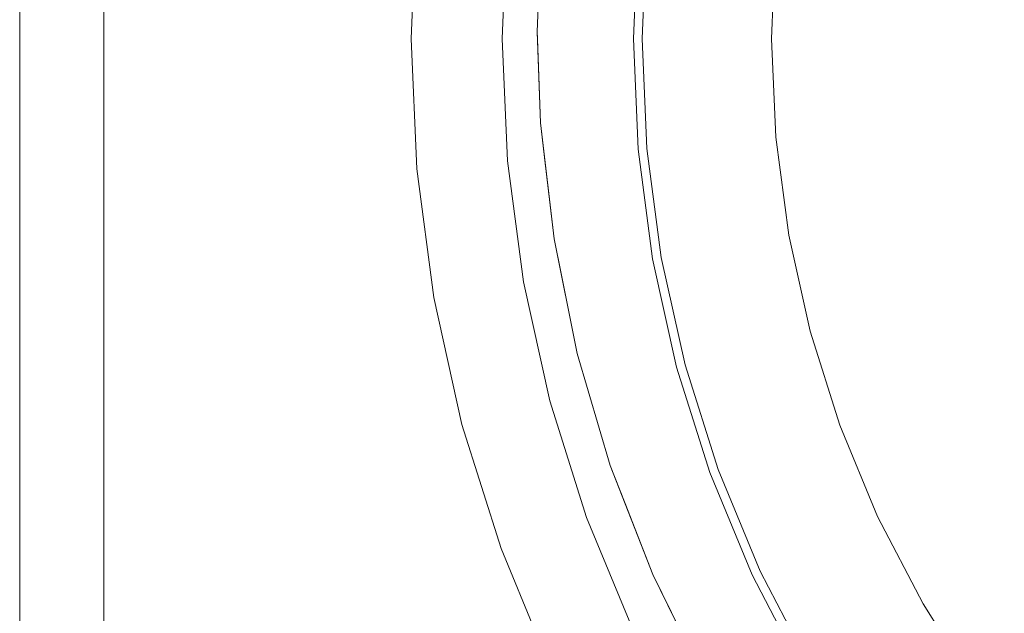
# Model space of a CAD drawing. Header units: millimetres. Extents: x -270 to 270, y -255 to 255.
# Tile 8 of 39: x -270 to -129, y -72 to 13. Entities that reach past the tile are written whole.
import ezdxf

# ---------------------------------------------------------------- set-up
doc = ezdxf.new("R2010")
doc.units = ezdxf.units.MM
doc.layers.add('LUCIDO_1', color=1, linetype='Continuous', lineweight=20, true_color=0xff0000)
doc.layers.add('Nessuna', color=7, linetype='Continuous', lineweight=9)

# ---------------------------------------------------------------- blocks, each defined once
blk = doc.blocks.new('Group')
at = {"layer": 'Nessuna', "color": 140, "linetype": 'Continuous', "lineweight": 9, "true_color": 0x00aaff, "transparency": 33554687}
for points, invisible_edges in [([(-270, 255, 29.65), (-196.11, 10.96, 29.65), (-195.37, 26.95, 29.65)], 9), ([(-195.61, -2.07, 29.65), (-196.11, 10.96, 29.65), (-270, 255, 29.65), (-270, -255, 29.65)], 10), ([(-270, -255, -90.36), (-270, 255, -90.36), (-258, 255, -90.36), (-258, -243, -90.36)], 8), ([(-258, -243, 17.65), (-258, 255, 17.65), (-214.11, 9.96, 17.65), (-213.3, -8.61, 17.65)], 10), ([(-213.3, 28.52, 17.65), (-214.11, 9.96, 17.65), (-258, 255, 17.65)], 10), ([(-214.11, 9.96, 17.65), (-213.3, 28.52, 17.65), (-200.35, 27.39, -60.35), (-201.11, 9.96, -60.35)], 10), ([(-201.11, 9.96, -60.35), (-200.35, 27.39, -60.35), (-200.28, 27.38, -62.03), (-201.04, 9.96, -62.03)], 14), ([(-201.04, 9.96, -62.03), (-200.28, 27.38, -62.03), (-200.07, 27.37, -63.69), (-200.83, 9.96, -63.69)], 15), ([(-200.83, 9.96, -63.69), (-200.07, 27.37, -63.69), (-199.72, 27.34, -65.33), (-200.48, 9.96, -65.33)], 15), ([(-200.48, 9.96, -65.33), (-199.72, 27.34, -65.33), (-199.24, 27.29, -66.93), (-200, 9.96, -66.93)], 15), ([(-200, 9.96, -66.93), (-199.24, 27.29, -66.93), (-198.63, 27.24, -68.49), (-199.38, 9.96, -68.49)], 15), ([(-199.38, 9.96, -68.49), (-198.63, 27.24, -68.49), (-197.88, 27.17, -69.99), (-198.63, 9.96, -69.99)], 15), ([(-198.63, 9.96, -69.99), (-197.88, 27.17, -69.99), (-197.02, 27.1, -71.42), (-197.77, 9.96, -71.42)], 15), ([(-197.77, 9.96, -71.42), (-197.02, 27.1, -71.42), (-196.04, 27.01, -72.78), (-196.78, 9.96, -72.78)], 15), ([(-196.78, 9.96, -72.78), (-196.04, 27.01, -72.78), (-194.94, 26.92, -74.05), (-195.68, 9.96, -74.05)], 15), ([(-180.43, 25.65, -46.26), (-195.37, 26.95, 29.65), (-196.11, 10.96, 29.65)], 9), ([(-195.68, 9.96, -74.05), (-194.94, 26.92, -74.05), (-193.75, 26.81, -75.22), (-194.49, 9.96, -75.22)], 15), ([(-194.49, 9.96, -75.22), (-193.75, 26.81, -75.22), (-192.46, 26.7, -76.29), (-193.2, 9.96, -76.29)], 15), ([(-196.11, 10.96, 29.65), (-181.11, 9.96, -46.26), (-180.43, 25.65, -46.26)], 9), ([(-193.2, 9.96, -76.29), (-192.46, 26.7, -76.29), (-191.09, 26.58, -77.24), (-191.82, 9.96, -77.24)], 15), ([(-191.82, 9.96, -77.24), (-191.09, 26.58, -77.24), (-189.65, 26.45, -78.08), (-190.37, 9.96, -78.08)], 15), ([(-190.37, 9.96, -78.08), (-189.65, 26.45, -78.08), (-188.14, 26.32, -78.79), (-188.85, 9.96, -78.79)], 15), ([(-188.85, 9.96, -78.79), (-188.14, 26.32, -78.79), (-186.57, 26.18, -79.38), (-187.28, 9.96, -79.38)], 15), ([(-187.28, 9.96, -79.38), (-186.57, 26.18, -79.38), (-184.96, 26.04, -79.83), (-185.67, 9.96, -79.83)], 15), ([(-185.67, 9.96, -79.83), (-184.96, 26.04, -79.83), (-183.32, 25.9, -80.14), (-184.02, 9.96, -80.14)], 15), ([(-184.02, 9.96, -80.14), (-183.32, 25.9, -80.14), (-181.66, 25.76, -80.31), (-182.35, 9.96, -80.31)], 11), ([(-182.35, 9.96, -80.31), (-181.66, 25.76, -80.31), (-52.02, 14.41, -89.65), (-52.21, 9.96, -89.65)], 10), ([(-180.63, 9.96, -47.9), (-179.95, 25.61, -47.9), (-180.43, 25.65, -46.26), (-181.11, 9.96, -46.26)], 11), ([(-180.01, 9.96, -49.5), (-179.33, 25.55, -49.5), (-179.95, 25.61, -47.9), (-180.63, 9.96, -47.9)], 15), ([(-179.26, 9.96, -51.04), (-178.58, 25.49, -51.04), (-179.33, 25.55, -49.5), (-180.01, 9.96, -49.5)], 15), ([(-178.38, 9.96, -52.51), (-177.71, 25.41, -52.51), (-178.58, 25.49, -51.04), (-179.26, 9.96, -51.04)], 15), ([(-177.38, 9.96, -53.9), (-176.71, 25.32, -53.9), (-177.71, 25.41, -52.51), (-178.38, 9.96, -52.51)], 15), ([(-176.27, 9.96, -55.2), (-175.6, 25.22, -55.2), (-176.71, 25.32, -53.9), (-177.38, 9.96, -53.9)], 15), ([(-175.04, 9.96, -56.4), (-174.38, 25.12, -56.4), (-175.6, 25.22, -55.2), (-176.27, 9.96, -55.2)], 15), ([(-173.72, 9.96, -57.49), (-173.07, 25, -57.49), (-174.38, 25.12, -56.4), (-175.04, 9.96, -56.4)], 15), ([(-172.32, 9.96, -58.47), (-171.66, 24.88, -58.47), (-173.07, 25, -57.49), (-173.72, 9.96, -57.49)], 15), ([(-170.83, 9.96, -59.32), (-170.18, 24.75, -59.32), (-171.66, 24.88, -58.47), (-172.32, 9.96, -58.47)], 15), ([(-169.28, 9.96, -60.04), (-168.64, 24.62, -60.04), (-170.18, 24.75, -59.32), (-170.83, 9.96, -59.32)], 15), ([(-167.67, 9.96, -60.63), (-167.03, 24.48, -60.63), (-168.64, 24.62, -60.04), (-169.28, 9.96, -60.04)], 15), ([(-166.02, 9.96, -61.08), (-165.39, 24.33, -61.08), (-167.03, 24.48, -60.63), (-167.67, 9.96, -60.63)], 15), ([(-164.33, 9.96, -61.39), (-163.71, 24.18, -61.39), (-165.39, 24.33, -61.08), (-166.02, 9.96, -61.08)], 15), ([(-162.63, 9.96, -61.55), (-162.01, 24.04, -61.55), (-163.71, 24.18, -61.39), (-164.33, 9.96, -61.39)], 14), ([(-52.21, 9.96, -69.61), (-52.02, 14.41, -69.61), (-162.01, 24.04, -61.55), (-162.63, 9.96, -61.55)], 10), ([(-213.3, -8.61, 17.65), (-214.11, 9.96, 17.65), (-201.11, 9.96, -60.35), (-200.35, -7.47, -60.35)], 10), ([(-200.35, -7.47, -60.35), (-201.11, 9.96, -60.35), (-201.04, 9.96, -62.03), (-200.28, -7.47, -62.03)], 14), ([(-200.28, -7.47, -62.03), (-201.04, 9.96, -62.03), (-200.83, 9.96, -63.69), (-200.07, -7.45, -63.69)], 15), ([(-200.07, -7.45, -63.69), (-200.83, 9.96, -63.69), (-200.48, 9.96, -65.33), (-199.72, -7.42, -65.33)], 15), ([(-199.72, -7.42, -65.33), (-200.48, 9.96, -65.33), (-200, 9.96, -66.93), (-199.24, -7.38, -66.93)], 15), ([(-199.24, -7.38, -66.93), (-200, 9.96, -66.93), (-199.38, 9.96, -68.49), (-198.63, -7.32, -68.49)], 15), ([(-198.63, -7.32, -68.49), (-199.38, 9.96, -68.49), (-198.63, 9.96, -69.99), (-197.88, -7.26, -69.99)], 15), ([(-197.88, -7.26, -69.99), (-198.63, 9.96, -69.99), (-197.77, 9.96, -71.42), (-197.02, -7.18, -71.42)], 15), ([(-197.02, -7.18, -71.42), (-197.77, 9.96, -71.42), (-196.78, 9.96, -72.78), (-196.04, -7.09, -72.78)], 15), ([(-196.04, -7.09, -72.78), (-196.78, 9.96, -72.78), (-195.68, 9.96, -74.05), (-194.94, -7, -74.05)], 15), ([(-196.11, 10.96, 29.65), (-196.07, 9.96, 29.6), (-181.11, 9.96, -46.26)], 10), ([(-196.07, 9.96, 29.6), (-196.11, 10.96, 29.65), (-195.61, -2.07, 29.65)], 8), ([(-181.11, 9.96, -46.26), (-196.07, 9.96, 29.6), (-195.61, -2.07, 28.97)], 9), ([(-195.61, -2.07, 29.65), (-195.61, -2.07, 28.97), (-196.07, 9.96, 29.6)], 9), ([(-194.94, -7, -74.05), (-195.68, 9.96, -74.05), (-194.49, 9.96, -75.22), (-193.75, -6.9, -75.22)], 15), ([(-180.43, -5.73, -46.26), (-181.11, 9.96, -46.26), (-195.61, -2.07, 28.97)], 10), ([(-193.75, -6.9, -75.22), (-194.49, 9.96, -75.22), (-193.2, 9.96, -76.29), (-192.46, -6.78, -76.29)], 15), ([(-192.46, -6.78, -76.29), (-193.2, 9.96, -76.29), (-191.82, 9.96, -77.24), (-191.09, -6.66, -77.24)], 15), ([(-191.09, -6.66, -77.24), (-191.82, 9.96, -77.24), (-190.37, 9.96, -78.08), (-189.65, -6.54, -78.08)], 15), ([(-189.65, -6.54, -78.08), (-190.37, 9.96, -78.08), (-188.85, 9.96, -78.79), (-188.14, -6.4, -78.79)], 15), ([(-188.14, -6.4, -78.79), (-188.85, 9.96, -78.79), (-187.28, 9.96, -79.38), (-186.57, -6.27, -79.38)], 15), ([(-186.57, -6.27, -79.38), (-187.28, 9.96, -79.38), (-185.67, 9.96, -79.83), (-184.96, -6.13, -79.83)], 15), ([(-184.96, -6.13, -79.83), (-185.67, 9.96, -79.83), (-184.02, 9.96, -80.14), (-183.32, -5.98, -80.14)], 15), ([(-183.32, -5.98, -80.14), (-184.02, 9.96, -80.14), (-182.35, 9.96, -80.31), (-181.66, -5.84, -80.31)], 11), ([(-181.66, -5.84, -80.31), (-182.35, 9.96, -80.31), (-52.21, 9.96, -89.65), (-52.02, 5.51, -89.65)], 10), ([(-179.95, -5.69, -47.9), (-180.63, 9.96, -47.9), (-181.11, 9.96, -46.26), (-180.43, -5.73, -46.26)], 11), ([(-179.33, -5.63, -49.5), (-180.01, 9.96, -49.5), (-180.63, 9.96, -47.9), (-179.95, -5.69, -47.9)], 15), ([(-178.58, -5.57, -51.04), (-179.26, 9.96, -51.04), (-180.01, 9.96, -49.5), (-179.33, -5.63, -49.5)], 15), ([(-177.71, -5.49, -52.51), (-178.38, 9.96, -52.51), (-179.26, 9.96, -51.04), (-178.58, -5.57, -51.04)], 15), ([(-176.71, -5.4, -53.9), (-177.38, 9.96, -53.9), (-178.38, 9.96, -52.51), (-177.71, -5.49, -52.51)], 15), ([(-175.6, -5.31, -55.2), (-176.27, 9.96, -55.2), (-177.38, 9.96, -53.9), (-176.71, -5.4, -53.9)], 15), ([(-174.38, -5.2, -56.4), (-175.04, 9.96, -56.4), (-176.27, 9.96, -55.2), (-175.6, -5.31, -55.2)], 15), ([(-173.07, -5.09, -57.49), (-173.72, 9.96, -57.49), (-175.04, 9.96, -56.4), (-174.38, -5.2, -56.4)], 15), ([(-171.66, -4.96, -58.47), (-172.32, 9.96, -58.47), (-173.72, 9.96, -57.49), (-173.07, -5.09, -57.49)], 15), ([(-170.18, -4.83, -59.32), (-170.83, 9.96, -59.32), (-172.32, 9.96, -58.47), (-171.66, -4.96, -58.47)], 15), ([(-168.64, -4.7, -60.04), (-169.28, 9.96, -60.04), (-170.83, 9.96, -59.32), (-170.18, -4.83, -59.32)], 15), ([(-167.03, -4.56, -60.63), (-167.67, 9.96, -60.63), (-169.28, 9.96, -60.04), (-168.64, -4.7, -60.04)], 15), ([(-165.39, -4.41, -61.08), (-166.02, 9.96, -61.08), (-167.67, 9.96, -60.63), (-167.03, -4.56, -60.63)], 15), ([(-163.71, -4.27, -61.39), (-164.33, 9.96, -61.39), (-166.02, 9.96, -61.08), (-165.39, -4.41, -61.08)], 15), ([(-162.01, -4.12, -61.55), (-162.63, 9.96, -61.55), (-164.33, 9.96, -61.39), (-163.71, -4.27, -61.39)], 14), ([(-52.02, 5.51, -69.61), (-52.21, 9.96, -69.61), (-162.63, 9.96, -61.55), (-162.01, -4.12, -61.55)], 10), ([(-179.6, -21.51, -80.31), (-181.66, -5.84, -80.31), (-52.02, 5.51, -89.65), (-51.43, 1.09, -89.65)], 10), ([(-51.43, 1.09, -69.61), (-52.02, 5.51, -69.61), (-162.01, -4.12, -61.55), (-160.17, -18.09, -61.55)], 10), ([(-176.18, -36.95, -80.31), (-179.6, -21.51, -80.31), (-51.43, 1.09, -89.65), (-50.47, -3.27, -89.65)], 10), ([(-50.47, -3.27, -69.61), (-51.43, 1.09, -69.61), (-160.17, -18.09, -61.55), (-157.12, -31.84, -61.55)], 10), ([(-270, -255, 29.65), (-193.69, -18.65, 29.65), (-195.61, -2.07, 29.65)], 9), ([(-195.61, -2.07, 28.97), (-195.04, -7, 28.72), (-180.43, -5.73, -46.26)], 10), ([(-195.61, -2.07, 29.65), (-193.69, -18.65, 29.65), (-193.69, -18.65, 28.11), (-195.04, -7, 28.72)], 10), ([(-195.04, -7, 28.72), (-195.61, -2.07, 28.97), (-195.61, -2.07, 29.65)], 10), ([(-171.42, -52.03, -80.31), (-176.18, -36.95, -80.31), (-50.47, -3.27, -89.65), (-49.13, -7.52, -89.65)], 10), ([(-160.17, -18.09, -61.55), (-162.01, -4.12, -61.55), (-163.71, -4.27, -61.39), (-161.85, -18.38, -61.39)], 14), ([(-49.13, -7.52, -69.61), (-50.47, -3.27, -69.61), (-157.12, -31.84, -61.55), (-152.88, -45.28, -61.55)], 10), ([(-176.56, -20.98, -51.04), (-178.58, -5.57, -51.04), (-179.33, -5.63, -49.5), (-177.3, -21.11, -49.5)], 15), ([(-175.69, -20.82, -52.51), (-177.71, -5.49, -52.51), (-178.58, -5.57, -51.04), (-176.56, -20.98, -51.04)], 15), ([(-174.7, -20.65, -53.9), (-176.71, -5.4, -53.9), (-177.71, -5.49, -52.51), (-175.69, -20.82, -52.51)], 15), ([(-173.61, -20.46, -55.2), (-175.6, -5.31, -55.2), (-176.71, -5.4, -53.9), (-174.7, -20.65, -53.9)], 15), ([(-172.4, -20.24, -56.4), (-174.38, -5.2, -56.4), (-175.6, -5.31, -55.2), (-173.61, -20.46, -55.2)], 15), ([(-171.1, -20.02, -57.49), (-173.07, -5.09, -57.49), (-174.38, -5.2, -56.4), (-172.4, -20.24, -56.4)], 15), ([(-169.72, -19.77, -58.47), (-171.66, -4.96, -58.47), (-173.07, -5.09, -57.49), (-171.1, -20.02, -57.49)], 15), ([(-168.25, -19.51, -59.32), (-170.18, -4.83, -59.32), (-171.66, -4.96, -58.47), (-169.72, -19.77, -58.47)], 15), ([(-166.72, -19.24, -60.04), (-168.64, -4.7, -60.04), (-170.18, -4.83, -59.32), (-168.25, -19.51, -59.32)], 15), ([(-165.14, -18.96, -60.63), (-167.03, -4.56, -60.63), (-168.64, -4.7, -60.04), (-166.72, -19.24, -60.04)], 15), ([(-163.51, -18.68, -61.08), (-165.39, -4.41, -61.08), (-167.03, -4.56, -60.63), (-165.14, -18.96, -60.63)], 15), ([(-161.85, -18.38, -61.39), (-163.71, -4.27, -61.39), (-165.39, -4.41, -61.08), (-163.51, -18.68, -61.08)], 15), ([(-193.81, -24.02, -72.78), (-196.04, -7.09, -72.78), (-194.94, -7, -74.05), (-192.73, -23.83, -74.05)], 15), ([(-180.43, -5.73, -46.26), (-195.04, -7, 28.72), (-193.69, -18.65, 28.11)], 9), ([(-192.73, -23.83, -74.05), (-194.94, -7, -74.05), (-193.75, -6.9, -75.22), (-191.55, -23.62, -75.22)], 15), ([(-191.55, -23.62, -75.22), (-193.75, -6.9, -75.22), (-192.46, -6.78, -76.29), (-190.28, -23.4, -76.29)], 15), ([(-178.38, -21.3, -46.26), (-180.43, -5.73, -46.26), (-193.69, -18.65, 28.11)], 10), ([(-190.28, -23.4, -76.29), (-192.46, -6.78, -76.29), (-191.09, -6.66, -77.24), (-188.92, -23.16, -77.24)], 15), ([(-188.92, -23.16, -77.24), (-191.09, -6.66, -77.24), (-189.65, -6.54, -78.08), (-187.49, -22.91, -78.08)], 15), ([(-187.49, -22.91, -78.08), (-189.65, -6.54, -78.08), (-188.14, -6.4, -78.79), (-186, -22.64, -78.79)], 15), ([(-186, -22.64, -78.79), (-188.14, -6.4, -78.79), (-186.57, -6.27, -79.38), (-184.45, -22.37, -79.38)], 15), ([(-184.45, -22.37, -79.38), (-186.57, -6.27, -79.38), (-184.96, -6.13, -79.83), (-182.86, -22.09, -79.83)], 15), ([(-182.86, -22.09, -79.83), (-184.96, -6.13, -79.83), (-183.32, -5.98, -80.14), (-181.24, -21.8, -80.14)], 15), ([(-181.24, -21.8, -80.14), (-183.32, -5.98, -80.14), (-181.66, -5.84, -80.31), (-179.6, -21.51, -80.31)], 11), ([(-177.9, -21.21, -47.9), (-179.95, -5.69, -47.9), (-180.43, -5.73, -46.26), (-178.38, -21.3, -46.26)], 11), ([(-177.3, -21.11, -49.5), (-179.33, -5.63, -49.5), (-179.95, -5.69, -47.9), (-177.9, -21.21, -47.9)], 15), ([(-210.87, -27.03, 17.65), (-213.3, -8.61, 17.65), (-200.35, -7.47, -60.35), (-198.07, -24.77, -60.35)], 10), ([(-198.07, -24.77, -60.35), (-200.35, -7.47, -60.35), (-200.28, -7.47, -62.03), (-198, -24.76, -62.03)], 14), ([(-198, -24.76, -62.03), (-200.28, -7.47, -62.03), (-200.07, -7.45, -63.69), (-197.8, -24.72, -63.69)], 15), ([(-197.8, -24.72, -63.69), (-200.07, -7.45, -63.69), (-199.72, -7.42, -65.33), (-197.45, -24.66, -65.33)], 15), ([(-197.45, -24.66, -65.33), (-199.72, -7.42, -65.33), (-199.24, -7.38, -66.93), (-196.98, -24.58, -66.93)], 15), ([(-196.98, -24.58, -66.93), (-199.24, -7.38, -66.93), (-198.63, -7.32, -68.49), (-196.37, -24.47, -68.49)], 15), ([(-196.37, -24.47, -68.49), (-198.63, -7.32, -68.49), (-197.88, -7.26, -69.99), (-195.63, -24.34, -69.99)], 15), ([(-195.63, -24.34, -69.99), (-197.88, -7.26, -69.99), (-197.02, -7.18, -71.42), (-194.78, -24.19, -71.42)], 15), ([(-194.78, -24.19, -71.42), (-197.02, -7.18, -71.42), (-196.04, -7.09, -72.78), (-193.81, -24.02, -72.78)], 15), ([(-165.37, -66.64, -80.31), (-171.42, -52.03, -80.31), (-49.13, -7.52, -89.65), (-47.42, -11.64, -89.65)], 10), ([(-47.42, -11.64, -69.61), (-49.13, -7.52, -69.61), (-152.88, -45.28, -61.55), (-147.49, -58.3, -61.55)], 10), ([(-258, -243, 17.65), (-213.3, -8.61, 17.65), (-210.87, -27.03, 17.65)], 9), ([(-158.07, -80.66, -80.31), (-165.37, -66.64, -80.31), (-47.42, -11.64, -89.65), (-45.36, -15.59, -89.65)], 10), ([(-45.36, -15.59, -69.61), (-47.42, -11.64, -69.61), (-147.49, -58.3, -61.55), (-140.99, -70.8, -61.55)], 10), ([(-149.57, -94, -80.31), (-158.07, -80.66, -80.31), (-45.36, -15.59, -89.65), (-42.97, -19.35, -89.65)], 10), ([(-42.97, -19.35, -69.61), (-45.36, -15.59, -69.61), (-140.99, -70.8, -61.55), (-133.42, -82.68, -61.55)], 10), ([(-157.12, -31.84, -61.55), (-160.17, -18.09, -61.55), (-161.85, -18.38, -61.39), (-158.77, -32.29, -61.39)], 14), ([(-270, -255, 29.65), (-190.37, -35.01, 29.65), (-193.69, -18.65, 29.65)], 9), ([(-193.69, -18.65, 28.11), (-192.64, -23.81, 27.84), (-178.38, -21.3, -46.26)], 10), ([(-193.69, -18.65, 29.65), (-190.37, -35.01, 29.65), (-190.37, -35.01, 27.26), (-192.64, -23.81, 27.84)], 10), ([(-192.64, -23.81, 27.84), (-193.69, -18.65, 28.11), (-193.69, -18.65, 29.65)], 10), ([(-165.05, -33.97, -59.32), (-168.25, -19.51, -59.32), (-169.72, -19.77, -58.47), (-166.48, -34.35, -58.47)], 15), ([(-163.55, -33.57, -60.04), (-166.72, -19.24, -60.04), (-168.25, -19.51, -59.32), (-165.05, -33.97, -59.32)], 15), ([(-161.99, -33.15, -60.63), (-165.14, -18.96, -60.63), (-166.72, -19.24, -60.04), (-163.55, -33.57, -60.04)], 15), ([(-160.4, -32.72, -61.08), (-163.51, -18.68, -61.08), (-165.14, -18.96, -60.63), (-161.99, -33.15, -60.63)], 15), ([(-158.77, -32.29, -61.39), (-161.85, -18.38, -61.39), (-163.51, -18.68, -61.08), (-160.4, -32.72, -61.08)], 15), ([(-139.95, -106.54, -80.31), (-149.57, -94, -80.31), (-42.97, -19.35, -89.65), (-40.26, -22.89, -89.65)], 10), ([(-40.26, -22.89, -69.61), (-42.97, -19.35, -69.61), (-133.42, -82.68, -61.55), (-124.84, -93.86, -61.55)], 10), ([(-173.19, -36.15, -51.04), (-176.56, -20.98, -51.04), (-177.3, -21.11, -49.5), (-173.92, -36.34, -49.5)], 15), ([(-172.34, -35.92, -52.51), (-175.69, -20.82, -52.51), (-176.56, -20.98, -51.04), (-173.19, -36.15, -51.04)], 15), ([(-171.38, -35.66, -53.9), (-174.7, -20.65, -53.9), (-175.69, -20.82, -52.51), (-172.34, -35.92, -52.51)], 15), ([(-170.3, -35.37, -55.2), (-173.61, -20.46, -55.2), (-174.7, -20.65, -53.9), (-171.38, -35.66, -53.9)], 15), ([(-169.12, -35.06, -56.4), (-172.4, -20.24, -56.4), (-173.61, -20.46, -55.2), (-170.3, -35.37, -55.2)], 15), ([(-167.84, -34.72, -57.49), (-171.1, -20.02, -57.49), (-172.4, -20.24, -56.4), (-169.12, -35.06, -56.4)], 15), ([(-166.48, -34.35, -58.47), (-169.72, -19.77, -58.47), (-171.1, -20.02, -57.49), (-167.84, -34.72, -57.49)], 15), ([(-178.38, -21.3, -46.26), (-192.64, -23.81, 27.84), (-190.37, -35.01, 27.26)], 9), ([(-174.98, -36.63, -46.26), (-178.38, -21.3, -46.26), (-190.37, -35.01, 27.26)], 10), ([(-182.45, -38.63, -78.79), (-186, -22.64, -78.79), (-184.45, -22.37, -79.38), (-180.94, -38.23, -79.38)], 15), ([(-180.94, -38.23, -79.38), (-184.45, -22.37, -79.38), (-182.86, -22.09, -79.83), (-179.38, -37.81, -79.83)], 15), ([(-179.38, -37.81, -79.83), (-182.86, -22.09, -79.83), (-181.24, -21.8, -80.14), (-177.79, -37.38, -80.14)], 15), ([(-177.79, -37.38, -80.14), (-181.24, -21.8, -80.14), (-179.6, -21.51, -80.31), (-176.18, -36.95, -80.31)], 11), ([(-174.51, -36.5, -47.9), (-177.9, -21.21, -47.9), (-178.38, -21.3, -46.26), (-174.98, -36.63, -46.26)], 11), ([(-173.92, -36.34, -49.5), (-177.3, -21.11, -49.5), (-177.9, -21.21, -47.9), (-174.51, -36.5, -47.9)], 15), ([(-190.11, -40.68, -72.78), (-193.81, -24.02, -72.78), (-192.73, -23.83, -74.05), (-189.05, -40.4, -74.05)], 15), ([(-189.05, -40.4, -74.05), (-192.73, -23.83, -74.05), (-191.55, -23.62, -75.22), (-187.9, -40.09, -75.22)], 15), ([(-187.9, -40.09, -75.22), (-191.55, -23.62, -75.22), (-190.28, -23.4, -76.29), (-186.65, -39.76, -76.29)], 15), ([(-186.65, -39.76, -76.29), (-190.28, -23.4, -76.29), (-188.92, -23.16, -77.24), (-185.32, -39.4, -77.24)], 15), ([(-185.32, -39.4, -77.24), (-188.92, -23.16, -77.24), (-187.49, -22.91, -78.08), (-183.92, -39.02, -78.08)], 15), ([(-183.92, -39.02, -78.08), (-187.49, -22.91, -78.08), (-186, -22.64, -78.79), (-182.45, -38.63, -78.79)], 15), ([(-129.27, -118.2, -80.31), (-139.95, -106.54, -80.31), (-40.26, -22.89, -89.65), (-37.24, -26.17, -89.65)], 10), ([(-206.85, -45.17, 17.65), (-210.87, -27.03, 17.65), (-198.07, -24.77, -60.35), (-194.3, -41.8, -60.35)], 10), ([(-194.3, -41.8, -60.35), (-198.07, -24.77, -60.35), (-198, -24.76, -62.03), (-194.23, -41.79, -62.03)], 14), ([(-194.23, -41.79, -62.03), (-198, -24.76, -62.03), (-197.8, -24.72, -63.69), (-194.02, -41.73, -63.69)], 15), ([(-194.02, -41.73, -63.69), (-197.8, -24.72, -63.69), (-197.45, -24.66, -65.33), (-193.69, -41.64, -65.33)], 15), ([(-193.69, -41.64, -65.33), (-197.45, -24.66, -65.33), (-196.98, -24.58, -66.93), (-193.22, -41.52, -66.93)], 15), ([(-193.22, -41.52, -66.93), (-196.98, -24.58, -66.93), (-196.37, -24.47, -68.49), (-192.62, -41.36, -68.49)], 15), ([(-192.62, -41.36, -68.49), (-196.37, -24.47, -68.49), (-195.63, -24.34, -69.99), (-191.9, -41.16, -69.99)], 15), ([(-191.9, -41.16, -69.99), (-195.63, -24.34, -69.99), (-194.78, -24.19, -71.42), (-191.06, -40.94, -71.42)], 15), ([(-191.06, -40.94, -71.42), (-194.78, -24.19, -71.42), (-193.81, -24.02, -72.78), (-190.11, -40.68, -72.78)], 15), ([(-210.87, -27.03, 17.65), (-206.85, -45.17, 17.65), (-258, -243, 17.65)], 10), ([(-154.49, -45.87, -61.39), (-158.77, -32.29, -61.39), (-160.4, -32.72, -61.08), (-156.07, -46.44, -61.08)], 15), ([(-152.88, -45.28, -61.55), (-157.12, -31.84, -61.55), (-158.77, -32.29, -61.39), (-154.49, -45.87, -61.39)], 14), ([(-159.14, -47.56, -60.04), (-163.55, -33.57, -60.04), (-165.05, -33.97, -59.32), (-160.59, -48.09, -59.32)], 15), ([(-157.62, -47.01, -60.63), (-161.99, -33.15, -60.63), (-163.55, -33.57, -60.04), (-159.14, -47.56, -60.04)], 15), ([(-156.07, -46.44, -61.08), (-160.4, -32.72, -61.08), (-161.99, -33.15, -60.63), (-157.62, -47.01, -60.63)], 15), ([(-270, -255, 29.65), (-185.66, -51.03, 29.65), (-190.37, -35.01, 29.65)], 9), ([(-190.37, -35.01, 27.26), (-188.8, -40.33, 26.98), (-174.98, -36.63, -46.26)], 10), ([(-190.37, -35.01, 29.65), (-185.66, -51.03, 29.65), (-185.66, -51.03, 26.43), (-188.8, -40.33, 26.98)], 10), ([(-188.8, -40.33, 26.98), (-190.37, -35.01, 27.26), (-190.37, -35.01, 29.65)], 10), ([(-164.55, -49.53, -56.4), (-169.12, -35.06, -56.4), (-170.3, -35.37, -55.2), (-165.7, -49.95, -55.2)], 15), ([(-163.31, -49.08, -57.49), (-167.84, -34.72, -57.49), (-169.12, -35.06, -56.4), (-164.55, -49.53, -56.4)], 15), ([(-161.99, -48.6, -58.47), (-166.48, -34.35, -58.47), (-167.84, -34.72, -57.49), (-163.31, -49.08, -57.49)], 15), ([(-160.59, -48.09, -59.32), (-165.05, -33.97, -59.32), (-166.48, -34.35, -58.47), (-161.99, -48.6, -58.47)], 15), ([(-169.8, -51.44, -47.9), (-174.51, -36.5, -47.9), (-174.98, -36.63, -46.26), (-170.26, -51.6, -46.26)], 11), ([(-169.22, -51.23, -49.5), (-173.92, -36.34, -49.5), (-174.51, -36.5, -47.9), (-169.8, -51.44, -47.9)], 15), ([(-168.52, -50.97, -51.04), (-173.19, -36.15, -51.04), (-173.92, -36.34, -49.5), (-169.22, -51.23, -49.5)], 15), ([(-167.69, -50.67, -52.51), (-172.34, -35.92, -52.51), (-173.19, -36.15, -51.04), (-168.52, -50.97, -51.04)], 15), ([(-166.75, -50.33, -53.9), (-171.38, -35.66, -53.9), (-172.34, -35.92, -52.51), (-167.69, -50.67, -52.51)], 15), ([(-165.7, -49.95, -55.2), (-170.3, -35.37, -55.2), (-171.38, -35.66, -53.9), (-166.75, -50.33, -53.9)], 15), ([(-174.98, -36.63, -46.26), (-188.8, -40.33, 26.98), (-185.66, -51.03, 26.43)], 9), ([(-170.26, -51.6, -46.26), (-174.98, -36.63, -46.26), (-185.66, -51.03, 26.43)], 10), ([(-176.05, -53.71, -79.38), (-180.94, -38.23, -79.38), (-179.38, -37.81, -79.83), (-174.54, -53.16, -79.83)], 15), ([(-174.54, -53.16, -79.83), (-179.38, -37.81, -79.83), (-177.79, -37.38, -80.14), (-172.99, -52.6, -80.14)], 15), ([(-172.99, -52.6, -80.14), (-177.79, -37.38, -80.14), (-176.18, -36.95, -80.31), (-171.42, -52.03, -80.31)], 11), ([(-180.32, -55.27, -77.24), (-185.32, -39.4, -77.24), (-183.92, -39.02, -78.08), (-178.95, -54.77, -78.08)], 15), ([(-178.95, -54.77, -78.08), (-183.92, -39.02, -78.08), (-182.45, -38.63, -78.79), (-177.53, -54.25, -78.79)], 15), ([(-177.53, -54.25, -78.79), (-182.45, -38.63, -78.79), (-180.94, -38.23, -79.38), (-176.05, -53.71, -79.38)], 15), ([(-185.91, -57.3, -71.42), (-191.06, -40.94, -71.42), (-190.11, -40.68, -72.78), (-184.98, -56.96, -72.78)], 15), ([(-184.98, -56.96, -72.78), (-190.11, -40.68, -72.78), (-189.05, -40.4, -74.05), (-183.95, -56.59, -74.05)], 15), ([(-183.95, -56.59, -74.05), (-189.05, -40.4, -74.05), (-187.9, -40.09, -75.22), (-182.83, -56.18, -75.22)], 15), ([(-182.83, -56.18, -75.22), (-187.9, -40.09, -75.22), (-186.65, -39.76, -76.29), (-181.61, -55.74, -76.29)], 15), ([(-181.61, -55.74, -76.29), (-186.65, -39.76, -76.29), (-185.32, -39.4, -77.24), (-180.32, -55.27, -77.24)], 15), ([(-201.26, -62.89, 17.65), (-206.85, -45.17, 17.65), (-194.3, -41.8, -60.35), (-189.05, -58.45, -60.35)], 10), ([(-189.05, -58.45, -60.35), (-194.3, -41.8, -60.35), (-194.23, -41.79, -62.03), (-188.98, -58.42, -62.03)], 14), ([(-188.98, -58.42, -62.03), (-194.23, -41.79, -62.03), (-194.02, -41.73, -63.69), (-188.79, -58.35, -63.69)], 15), ([(-188.79, -58.35, -63.69), (-194.02, -41.73, -63.69), (-193.69, -41.64, -65.33), (-188.46, -58.23, -65.33)], 15), ([(-188.46, -58.23, -65.33), (-193.69, -41.64, -65.33), (-193.22, -41.52, -66.93), (-188, -58.06, -66.93)], 15), ([(-188, -58.06, -66.93), (-193.22, -41.52, -66.93), (-192.62, -41.36, -68.49), (-187.42, -57.85, -68.49)], 15), ([(-187.42, -57.85, -68.49), (-192.62, -41.36, -68.49), (-191.9, -41.16, -69.99), (-186.72, -57.6, -69.99)], 15), ([(-186.72, -57.6, -69.99), (-191.9, -41.16, -69.99), (-191.06, -40.94, -71.42), (-185.91, -57.3, -71.42)], 15), ([(-258, -243, 17.65), (-206.85, -45.17, 17.65), (-201.26, -62.89, 17.65)], 9), ([(-149.04, -59.02, -61.39), (-154.49, -45.87, -61.39), (-156.07, -46.44, -61.08), (-150.57, -59.73, -61.08)], 15), ([(-147.49, -58.3, -61.55), (-152.88, -45.28, -61.55), (-154.49, -45.87, -61.39), (-149.04, -59.02, -61.39)], 14), ([(-153.52, -61.11, -60.04), (-159.14, -47.56, -60.04), (-160.59, -48.09, -59.32), (-154.93, -61.77, -59.32)], 15), ([(-152.06, -60.43, -60.63), (-157.62, -47.01, -60.63), (-159.14, -47.56, -60.04), (-153.52, -61.11, -60.04)], 15), ([(-150.57, -59.73, -61.08), (-156.07, -46.44, -61.08), (-157.62, -47.01, -60.63), (-152.06, -60.43, -60.63)], 15), ([(-157.55, -62.99, -57.49), (-163.31, -49.08, -57.49), (-164.55, -49.53, -56.4), (-158.75, -63.55, -56.4)], 15), ([(-156.28, -62.4, -58.47), (-161.99, -48.6, -58.47), (-163.31, -49.08, -57.49), (-157.55, -62.99, -57.49)], 15), ([(-154.93, -61.77, -59.32), (-160.59, -48.09, -59.32), (-161.99, -48.6, -58.47), (-156.28, -62.4, -58.47)], 15), ([(-160.87, -64.54, -53.9), (-166.75, -50.33, -53.9), (-167.69, -50.67, -52.51), (-161.77, -64.96, -52.51)], 15), ([(-159.86, -64.07, -55.2), (-165.7, -49.95, -55.2), (-166.75, -50.33, -53.9), (-160.87, -64.54, -53.9)], 15), ([(-158.75, -63.55, -56.4), (-164.55, -49.53, -56.4), (-165.7, -49.95, -55.2), (-159.86, -64.07, -55.2)], 15), ([(-179.59, -66.59, 29.65), (-185.66, -51.03, 29.65), (-270, -255, 29.65)], 10), ([(-185.66, -51.03, 26.43), (-183.55, -56.44, 26.14), (-170.26, -51.6, -46.26)], 10), ([(-185.66, -51.03, 29.65), (-179.59, -66.59, 29.65), (-179.59, -66.59, 25.62), (-183.55, -56.44, 26.14)], 10), ([(-183.55, -56.44, 26.14), (-185.66, -51.03, 26.43), (-185.66, -51.03, 29.65)], 10), ([(-170.26, -51.6, -46.26), (-183.55, -56.44, 26.14), (-179.59, -66.59, 25.62)], 9), ([(-164.25, -66.11, -46.26), (-170.26, -51.6, -46.26), (-179.59, -66.59, 25.62)], 10), ([(-166.88, -67.34, -80.14), (-172.99, -52.6, -80.14), (-171.42, -52.03, -80.31), (-165.37, -66.64, -80.31)], 11), ([(-163.81, -65.91, -47.9), (-169.8, -51.44, -47.9), (-170.26, -51.6, -46.26), (-164.25, -66.11, -46.26)], 11), ([(-163.25, -65.65, -49.5), (-169.22, -51.23, -49.5), (-169.8, -51.44, -47.9), (-163.81, -65.91, -47.9)], 15), ([(-162.57, -65.33, -51.04), (-168.52, -50.97, -51.04), (-169.22, -51.23, -49.5), (-163.25, -65.65, -49.5)], 15), ([(-161.77, -64.96, -52.51), (-167.69, -50.67, -52.51), (-168.52, -50.97, -51.04), (-162.57, -65.33, -51.04)], 15), ([(-169.84, -68.72, -79.38), (-176.05, -53.71, -79.38), (-174.54, -53.16, -79.83), (-168.37, -68.04, -79.83)], 15), ([(-168.37, -68.04, -79.83), (-174.54, -53.16, -79.83), (-172.99, -52.6, -80.14), (-166.88, -67.34, -80.14)], 15), ([(-173.95, -70.64, -77.24), (-180.32, -55.27, -77.24), (-178.95, -54.77, -78.08), (-172.64, -70.02, -78.08)], 15), ([(-172.64, -70.02, -78.08), (-178.95, -54.77, -78.08), (-177.53, -54.25, -78.79), (-171.26, -69.38, -78.79)], 15), ([(-171.26, -69.38, -78.79), (-177.53, -54.25, -78.79), (-176.05, -53.71, -79.38), (-169.84, -68.72, -79.38)], 15), ([(-177.45, -72.27, -74.05), (-183.95, -56.59, -74.05), (-182.83, -56.18, -75.22), (-176.37, -71.77, -75.22)], 15), ([(-176.37, -71.77, -75.22), (-182.83, -56.18, -75.22), (-181.61, -55.74, -76.29), (-175.2, -71.22, -76.29)], 15), ([(-175.2, -71.22, -76.29), (-181.61, -55.74, -76.29), (-180.32, -55.27, -77.24), (-173.95, -70.64, -77.24)], 15), ([(-180.8, -73.83, -68.49), (-187.42, -57.85, -68.49), (-186.72, -57.6, -69.99), (-180.13, -73.52, -69.99)], 15), ([(-180.13, -73.52, -69.99), (-186.72, -57.6, -69.99), (-185.91, -57.3, -71.42), (-179.34, -73.15, -71.42)], 15), ([(-179.34, -73.15, -71.42), (-185.91, -57.3, -71.42), (-184.98, -56.96, -72.78), (-178.45, -72.73, -72.78)], 15), ([(-178.45, -72.73, -72.78), (-184.98, -56.96, -72.78), (-183.95, -56.59, -74.05), (-177.45, -72.27, -74.05)], 15), ([(-194.15, -80.06, 17.65), (-201.26, -62.89, 17.65), (-189.05, -58.45, -60.35), (-182.37, -74.56, -60.35)], 10), ([(-182.37, -74.56, -60.35), (-189.05, -58.45, -60.35), (-188.98, -58.42, -62.03), (-182.31, -74.54, -62.03)], 14), ([(-182.31, -74.54, -62.03), (-188.98, -58.42, -62.03), (-188.79, -58.35, -63.69), (-182.12, -74.45, -63.69)], 15), ([(-182.12, -74.45, -63.69), (-188.79, -58.35, -63.69), (-188.46, -58.23, -65.33), (-181.8, -74.3, -65.33)], 15), ([(-181.8, -74.3, -65.33), (-188.46, -58.23, -65.33), (-188, -58.06, -66.93), (-181.36, -74.09, -66.93)], 15), ([(-181.36, -74.09, -66.93), (-188, -58.06, -66.93), (-187.42, -57.85, -68.49), (-180.8, -73.83, -68.49)], 15), ([(-142.46, -71.65, -61.39), (-149.04, -59.02, -61.39), (-150.57, -59.73, -61.08), (-143.92, -72.49, -61.08)], 15), ([(-140.99, -70.8, -61.55), (-147.49, -58.3, -61.55), (-149.04, -59.02, -61.39), (-142.46, -71.65, -61.39)], 14), ([(-145.35, -73.32, -60.63), (-152.06, -60.43, -60.63), (-153.52, -61.11, -60.04), (-146.75, -74.12, -60.04)], 15), ([(-143.92, -72.49, -61.08), (-150.57, -59.73, -61.08), (-152.06, -60.43, -60.63), (-145.35, -73.32, -60.63)], 15), ([(-148.09, -74.9, -59.32), (-154.93, -61.77, -59.32), (-156.28, -62.4, -58.47), (-149.38, -75.64, -58.47)], 15), ([(-146.75, -74.12, -60.04), (-153.52, -61.11, -60.04), (-154.93, -61.77, -59.32), (-148.09, -74.9, -59.32)], 15), ([(-201.26, -62.89, 17.65), (-194.15, -80.06, 17.65), (-258, -243, 17.65)], 10), ([(-150.6, -76.35, -57.49), (-157.55, -62.99, -57.49), (-158.75, -63.55, -56.4), (-151.74, -77.01, -56.4)], 15), ([(-149.38, -75.64, -58.47), (-156.28, -62.4, -58.47), (-157.55, -62.99, -57.49), (-150.6, -76.35, -57.49)], 15), ([(-153.77, -78.18, -53.9), (-160.87, -64.54, -53.9), (-161.77, -64.96, -52.51), (-154.63, -78.68, -52.51)], 15), ([(-152.8, -77.62, -55.2), (-159.86, -64.07, -55.2), (-160.87, -64.54, -53.9), (-153.77, -78.18, -53.9)], 15), ([(-151.74, -77.01, -56.4), (-158.75, -63.55, -56.4), (-159.86, -64.07, -55.2), (-152.8, -77.62, -55.2)], 15), ([(-156.58, -79.8, -47.9), (-163.81, -65.91, -47.9), (-164.25, -66.11, -46.26), (-156.99, -80.04, -46.26)], 11), ([(-156.04, -79.49, -49.5), (-163.25, -65.65, -49.5), (-163.81, -65.91, -47.9), (-156.58, -79.8, -47.9)], 15), ([(-155.39, -79.12, -51.04), (-162.57, -65.33, -51.04), (-163.25, -65.65, -49.5), (-156.04, -79.49, -49.5)], 15), ([(-154.63, -78.68, -52.51), (-161.77, -64.96, -52.51), (-162.57, -65.33, -51.04), (-155.39, -79.12, -51.04)], 15), ([(-270, -255, 29.65), (-172.22, -81.57, 29.65), (-179.59, -66.59, 29.65)], 9), ([(-179.59, -66.59, 25.62), (-176.92, -72.02, 25.33), (-164.25, -66.11, -46.26)], 10), ([(-179.59, -66.59, 29.65), (-172.22, -81.57, 29.65), (-172.22, -81.57, 24.83), (-176.92, -72.02, 25.33)], 10), ([(-176.92, -72.02, 25.33), (-179.59, -66.59, 25.62), (-179.59, -66.59, 29.65)], 10), ([(-164.25, -66.11, -46.26), (-176.92, -72.02, 25.33), (-172.22, -81.57, 24.83)], 9), ([(-156.99, -80.04, -46.26), (-164.25, -66.11, -46.26), (-172.22, -81.57, 24.83)], 10), ([(-160.94, -82.32, -79.83), (-168.37, -68.04, -79.83), (-166.88, -67.34, -80.14), (-159.51, -81.5, -80.14)], 15), ([(-159.51, -81.5, -80.14), (-166.88, -67.34, -80.14), (-165.37, -66.64, -80.31), (-158.07, -80.66, -80.31)], 11), ([(-163.7, -83.91, -78.79), (-171.26, -69.38, -78.79), (-169.84, -68.72, -79.38), (-162.34, -83.13, -79.38)], 15), ([(-162.34, -83.13, -79.38), (-169.84, -68.72, -79.38), (-168.37, -68.04, -79.83), (-160.94, -82.32, -79.83)], 15), ([(-166.27, -85.4, -77.24), (-173.95, -70.64, -77.24), (-172.64, -70.02, -78.08), (-165.01, -84.67, -78.08)], 15), ([(-165.01, -84.67, -78.08), (-172.64, -70.02, -78.08), (-171.26, -69.38, -78.79), (-163.7, -83.91, -78.79)], 15), ([(-168.58, -86.73, -75.22), (-176.37, -71.77, -75.22), (-175.2, -71.22, -76.29), (-167.46, -86.08, -76.29)], 15), ([(-167.46, -86.08, -76.29), (-175.2, -71.22, -76.29), (-173.95, -70.64, -77.24), (-166.27, -85.4, -77.24)], 15), ([(-134.81, -83.66, -61.39), (-142.46, -71.65, -61.39), (-143.92, -72.49, -61.08), (-136.19, -84.63, -61.08)], 15), ([(-133.42, -82.68, -61.55), (-140.99, -70.8, -61.55), (-142.46, -71.65, -61.39), (-134.81, -83.66, -61.39)], 14), ([(-169.62, -87.33, -74.05), (-177.45, -72.27, -74.05), (-176.37, -71.77, -75.22), (-168.58, -86.73, -75.22)], 15)]:
    blk.add_3dface(points, dxfattribs=dict(at, invisible_edges=invisible_edges))
for points in [[(-270, 255, -90.36), (-270, -255, -90.36), (-270, -255, 29.65), (-270, 255, 29.65)], [(-258, -243, -90.36), (-258, 255, -90.36), (-258, 255, 17.65), (-258, -243, 17.65)]]:
    blk.add_3dface(points, dxfattribs=at)

msp = doc.modelspace()

# ---------------------------------------------------------------- block references
at = {"layer": 'LUCIDO_1', "color": 7, "transparency": 33554687}
msp.add_blockref('Group', (0, 0), dxfattribs=at)

doc.saveas('drawing.dxf')
